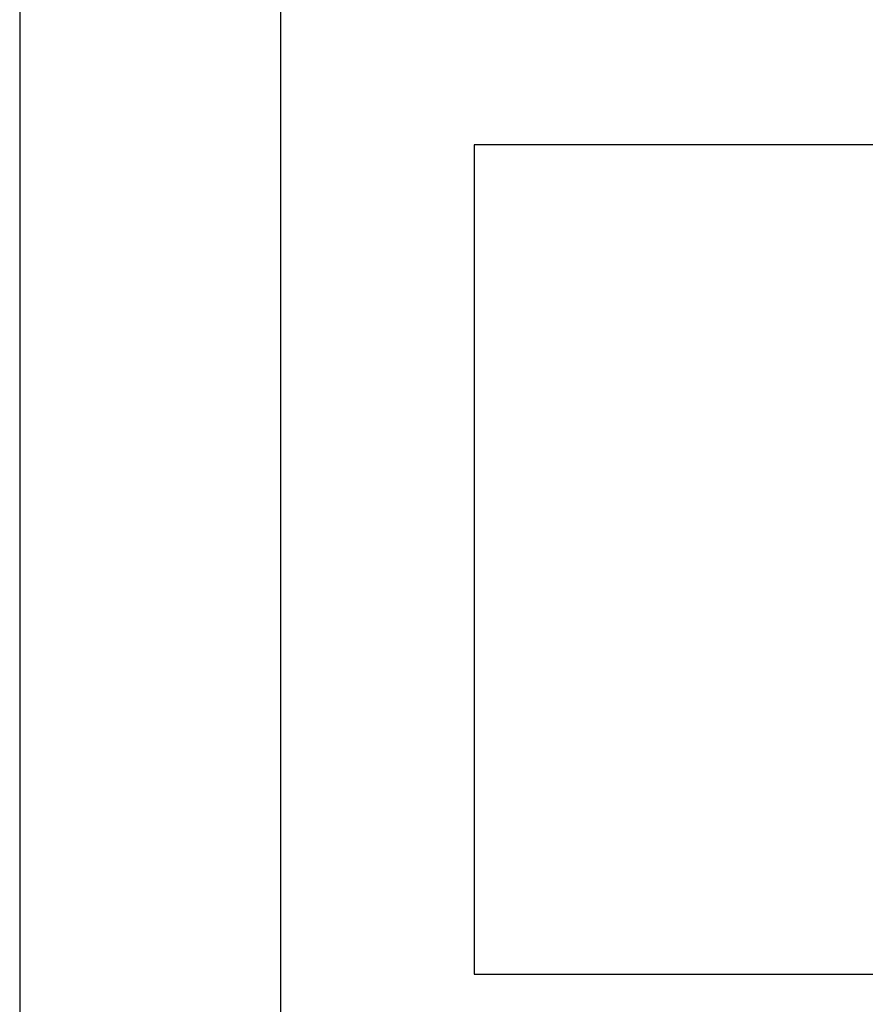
# Model space of a CAD drawing. Header units: inches. Extents: x 24 to 1128, y -94 to 748.
# Tile 231 of 256: x 507.82 to 509.12, y 320.4 to 321.92. Entities that reach past the tile are written whole.
import ezdxf

# ---------------------------------------------------------------- set-up
doc = ezdxf.new("R2010")
doc.units = ezdxf.units.IN
doc.header["$LTSCALE"] = 32
doc.header["$MEASUREMENT"] = 0
doc.layers.add('Visible (ANSI)', color=7, linetype='Continuous', lineweight=30)

msp = doc.modelspace()

# ---------------------------------------------------------------- linework, layer by layer
at = {"layer": 'Visible (ANSI)'}
for p, q in [((507.81897, 327.03448), (507.81897, 319.57556)), ((508.22185, 319.57556), (508.22185, 327.03448)), ((509.83021, 321.72863), (508.51985, 321.72863)), ((508.51985, 321.72863), (508.51985, 320.44941)), ((508.51985, 320.44941), (509.56953, 320.44941))]:
    msp.add_line(p, q, dxfattribs=at)

doc.saveas('drawing.dxf')
